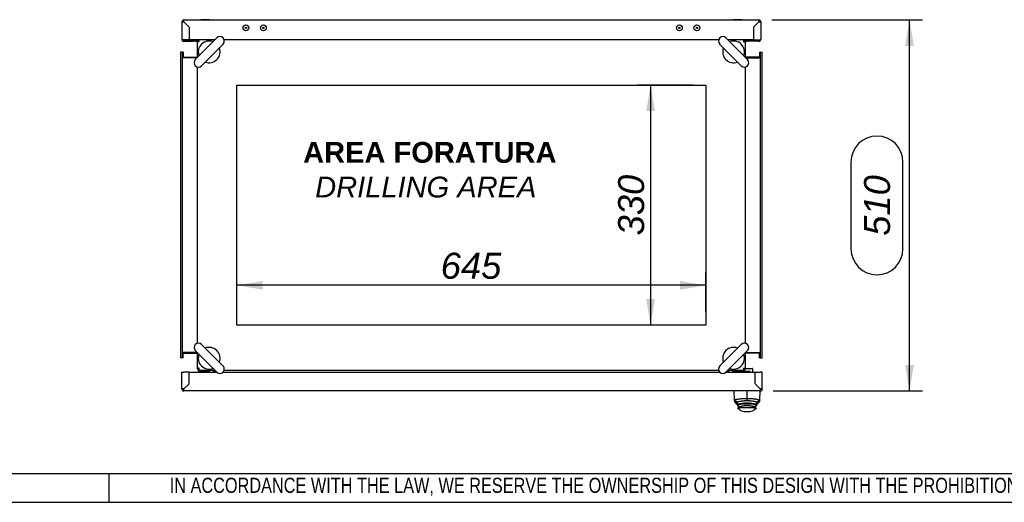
# Model space of a CAD drawing. Extents: x -15 to 412, y 11 to 308.
# Tile 5 of 9: x 204 to 308, y 11 to 62. Entities that reach past the tile are written whole.
import ezdxf
from ezdxf.lldxf.tags import DXFTag

# ---------------------------------------------------------------- set-up
doc = ezdxf.new("R2010")
doc.units = 0
doc.layers.get('0').update_dxf_attribs({"linetype": 'CONTINUOUS'})
for name, color, linetype in [('_TRANSLATION', 7, 'CONTINUOUS'), ('AE00100_03', 7, 'CONTINUOUS'), ('AE00198_03', 7, 'CONTINUOUS'), ('AE00219_03', 7, 'CONTINUOUS'), ('AE00715_01', 7, 'CONTINUOUS'), ('AE00992_10', 7, 'CONTINUOUS'), ('AE00992_31', 7, 'CONTINUOUS'), ('DEFAULT', 7, 'CONTINUOUS'), ('DV4__TRANSLATION', 7, 'CONTINUOUS'), ('F0000000_08', 7, 'CONTINUOUS'), ('F0000000_12', 7, 'CONTINUOUS'), ('F0000000_13', 7, 'CONTINUOUS'), ('F0000000_80', 7, 'CONTINUOUS'), ('F0000000_81', 7, 'CONTINUOUS'), ('F0000001_24', 7, 'CONTINUOUS'), ('M0000000_29', 7, 'CONTINUOUS'), ('M0000000_36', 7, 'CONTINUOUS'), ('M0000000_37', 7, 'CONTINUOUS'), ('M0000000_43', 7, 'CONTINUOUS'), ('M0000000_44', 7, 'CONTINUOUS')]:
    doc.layers.add(name, color=color, linetype=linetype)
doc.styles.add('SEACAD_ARIAL', font='arial.ttf')
doc.styles.add('SEACAD_ARIALI', font='ariali.ttf')
tags = doc.linetypes.add('CENTER2', pattern=[28.575, 19.05, -3.175, 3.175, -3.175]).pattern_tags.tags
tags[10:11] = [DXFTag(74, 4), DXFTag(75, 0), DXFTag(340, '0'), DXFTag(46, 0.0), DXFTag(50, 0.0), DXFTag(44, 0.0), DXFTag(45, 0.0)]
tags[8:9] = [DXFTag(74, 4), DXFTag(75, 0), DXFTag(340, '0'), DXFTag(46, 0.0), DXFTag(50, 0.0), DXFTag(44, 0.0), DXFTag(45, 0.0)]
tags[6:7] = [DXFTag(74, 4), DXFTag(75, 0), DXFTag(340, '0'), DXFTag(46, 0.0), DXFTag(50, 0.0), DXFTag(44, 0.0), DXFTag(45, 0.0)]
tags[4:5] = [DXFTag(74, 4), DXFTag(75, 0), DXFTag(340, '0'), DXFTag(46, 0.0), DXFTag(50, 0.0), DXFTag(44, 0.0), DXFTag(45, 0.0)]
doc.dimstyles.new('ISO', dxfattribs={"dimtxt": 2.75, "dimasz": 2.75, "dimexe": 1.375, "dimexo": 1.375, "dimgap": 0.6875, "dimtad": 1, "dimdec": 1, "dimlfac": 13.000013, "dimtxsty": 'SEACAD_ARIAL', "dimblk1": '_SE_FILLED', "dimblk2": '_SE_FILLED', "dimsah": 1, "dimcen": 1.375, "dimazin": 3, "dimtfac": 0.7, "dimtdec": 3, "dimtmove": 0, "dimatfit": 3})

# ---------------------------------------------------------------- blocks, each defined once
blk = doc.blocks.new('SE3')
at = {"layer": 'AE00100_03', "color": 7, "linetype": 'CONTINUOUS'}
for centre, radius in [((227.75, 61.1), 0.308), ((227.75, 61.1), 0.0769), ((229.59, 61.1), 0.308), ((229.59, 61.1), 0.0769), ((273.59, 61.1), 0.308), ((273.59, 61.1), 0.0769), ((275.44, 61.1), 0.308), ((275.44, 61.1), 0.0769)]:
    blk.add_circle(centre, radius, dxfattribs=at)
at = {"layer": 'AE00198_03', "color": 7, "linetype": 'CONTINUOUS'}
for p, q in [((223.03, 24.76), (223.03, 24.72)), ((223.84, 24.72), (223.84, 24.76)), ((279.34, 24.79), (279.34, 24.74)), ((279.34, 24.74), (280.15, 24.74)), ((280.15, 24.74), (280.15, 24.79))]:
    blk.add_line(p, q, dxfattribs=at)
for centre, start, end in [((279.8, 25.15), 222.1747, 225.145), ((279.69, 25.15), 315.2274, 317.8253)]:
    blk.add_arc(centre, 0.615, start, end, dxfattribs=at)
at = {"layer": 'AE00219_03', "color": 7, "linetype": 'CONTINUOUS'}
for p, q in [((223.9, 61.96), (222.98, 61.96)), ((222.98, 61.96), (222.98, 61.95)), ((223.9, 61.95), (223.9, 61.96)), ((280.21, 61.96), (279.28, 61.96)), ((279.28, 61.96), (279.28, 61.95)), ((280.21, 61.95), (280.21, 61.96))]:
    blk.add_line(p, q, dxfattribs=at)
at = {"layer": 'AE00715_01', "color": 7, "linetype": 'CONTINUOUS'}
for p, q in [((224.68, 60.03), (222.39, 57.75)), ((223.04, 57.09), (225.33, 59.38)), ((277.85, 59.38), (280.14, 57.09)), ((280.79, 57.75), (278.51, 60.03)), ((225.33, 25.36), (223.04, 27.65)), ((280.14, 27.65), (277.85, 25.36)), ((222.39, 26.99), (224.68, 24.71)), ((278.51, 24.71), (280.79, 26.99))]:
    blk.add_line(p, q, dxfattribs=at)
for centre, radius, start, end in [((223.86, 58.56), 1.15, 68.9605, 201.0395), ((225, 59.71), 0.462, 315, 135), ((278.18, 59.71), 0.462, 45, 225), ((279.32, 58.56), 1.15, 338.9605, 111.0395), ((223.86, 58.56), 1.15, 248.5782, 21.4218), ((279.32, 58.56), 1.15, 158.5782, 291.4218), ((222.72, 57.42), 0.462, 135, 315), ((280.46, 57.42), 0.462, 225, 45), ((222.72, 27.32), 0.462, 45, 225), ((223.86, 26.18), 1.15, 338.5782, 111.4218), ((279.32, 26.18), 1.15, 68.5782, 201.4218), ((280.46, 27.32), 0.462, 315, 135), ((223.86, 26.18), 1.15, 158.9605, 291.0395), ((279.32, 26.18), 1.15, 248.9605, 21.0395), ((225, 25.04), 0.462, 225, 45), ((278.18, 25.04), 0.462, 135, 315)]:
    blk.add_arc(centre, radius, start, end, dxfattribs=at)
at = {"layer": 'AE00992_10', "color": 7, "linetype": 'CONTINUOUS'}
for p, q in [((281.82, 23.26), (281.82, 23.26)), ((282.02, 23.06), (282.01, 23.06)), ((282.05, 23.03), (282.05, 23.02)), ((279.43, 21.76), (279.4, 22.72)), ((280.74, 22.69), (280.74, 21.93)), ((280.75, 21.93), (280.74, 21.67)), ((282.09, 22.72), (282.06, 21.76)), ((279.44, 21.56), (279.43, 21.76)), ((279.71, 21.49), (279.43, 21.76)), ((279.71, 21.3), (279.44, 21.56)), ((279.44, 21.56), (279.71, 21.29)), ((279.71, 21.49), (279.71, 21.34)), ((279.71, 21.34), (279.71, 21.34)), ((279.71, 21.34), (279.71, 21.3)), ((279.74, 20.95), (279.99, 20.95)), ((279.74, 20.95), (279.94, 20.76)), ((279.76, 21.25), (279.76, 21.35)), ((279.76, 21.18), (279.76, 21.25)), ((279.99, 21.02), (279.76, 21.25)), ((279.99, 20.95), (279.76, 21.18)), ((279.99, 21.02), (279.99, 20.95)), ((281.5, 20.95), (279.99, 20.95)), ((281.73, 21.25), (281.5, 21.02)), ((281.73, 21.18), (281.5, 20.95)), ((281.5, 20.95), (281.5, 21.02)), ((281.5, 20.95), (281.74, 20.95)), ((281.55, 20.76), (281.74, 20.95)), ((281.73, 21.25), (281.73, 21.35)), ((281.73, 21.25), (281.73, 21.18)), ((282.06, 21.76), (281.78, 21.49)), ((282.05, 21.56), (281.78, 21.3)), ((281.78, 21.29), (282.05, 21.56)), ((281.78, 21.34), (281.78, 21.49)), ((281.78, 21.3), (281.78, 21.34)), ((281.78, 21.34), (281.78, 21.34)), ((282.06, 21.76), (282.05, 21.56)), ((280.44, 20.56), (281.04, 20.56))]:
    blk.add_line(p, q, dxfattribs=at)
for centre, radius, start, end in [((280.74, 14.87), 6.55, 80.8971, 99.0474), ((280.44, 21.33), 0.769, 228.5904, 270), ((281.04, 21.33), 0.769, 270, 311.4096)]:
    blk.add_arc(centre, radius, start, end, dxfattribs=at)
for points, knots in [([(279.43, 21.76), (279.43, 21.76), (279.43, 21.77), (279.44, 21.78), (279.46, 21.79), (279.47, 21.79), (279.49, 21.8), (279.51, 21.81), (279.52, 21.81), (279.56, 21.82), (279.64, 21.84), (279.8, 21.87), (279.97, 21.89), (280.15, 21.91), (280.35, 21.92), (280.55, 21.93), (280.68, 21.93), (280.74, 21.93)], [0, 0, 0, 0, 0.050345, 0.095223, 0.134632, 0.168574, 0.197046, 0.220048, 0.23758, 0.249642, 0.383241, 0.499291, 0.605676, 0.70888, 0.808958, 0.905976, 1, 1, 1, 1]), ([(280.74, 21.93), (280.78, 21.93), (280.84, 21.93), (280.94, 21.93), (281.04, 21.93), (281.14, 21.92), (281.24, 21.92), (281.33, 21.91), (281.43, 21.9), (281.52, 21.89), (281.6, 21.88), (281.71, 21.87), (281.85, 21.84), (281.95, 21.82), (282.04, 21.79), (282.05, 21.77), (282.06, 21.76)], [0, 0, 0, 0, 0.0469, 0.094494, 0.142789, 0.191794, 0.241519, 0.29197, 0.343156, 0.395085, 0.447761, 0.501194, 0.617211, 0.750743, 0.831115, 1, 1, 1, 1]), ([(280.74, 21.67), (280.74, 21.67), (280.72, 21.67), (280.69, 21.67), (280.66, 21.67), (280.63, 21.67), (280.61, 21.67), (280.58, 21.67), (280.55, 21.67), (280.53, 21.67), (280.5, 21.67), (280.47, 21.67), (280.45, 21.66), (280.42, 21.66), (280.39, 21.66), (280.37, 21.66), (280.29, 21.65), (280.16, 21.64), (280, 21.61), (279.87, 21.58), (279.8, 21.56), (279.76, 21.55), (279.74, 21.54), (279.73, 21.53), (279.72, 21.52), (279.71, 21.51), (279.71, 21.5), (279.71, 21.5), (279.71, 21.49)], [0, 0, 0, 0, 0.016652, 0.03324, 0.049776, 0.066272, 0.082741, 0.099195, 0.115646, 0.132107, 0.14859, 0.165107, 0.18167, 0.198292, 0.214985, 0.23176, 0.248629, 0.372833, 0.49775, 0.62267, 0.748317, 0.784521, 0.82047, 0.856266, 0.892012, 0.927815, 0.963776, 1, 1, 1, 1]), ([(279.76, 21.25), (279.76, 21.25), (279.76, 21.26), (279.77, 21.27), (279.79, 21.28), (279.84, 21.29), (279.92, 21.31), (280.09, 21.34), (280.36, 21.36), (280.62, 21.37), (280.86, 21.37), (281.13, 21.36), (281.39, 21.34), (281.56, 21.31), (281.65, 21.29), (281.71, 21.28), (281.73, 21.26), (281.73, 21.26), (281.73, 21.25)], [0, 0, 0, 0, 0.025166, 0.054446, 0.087839, 0.125344, 0.199913, 0.250411, 0.382686, 0.499745, 0.500022, 0.617437, 0.74953, 0.800636, 0.874573, 0.925008, 0.966819, 1, 1, 1, 1]), ([(281.5, 21.02), (281.5, 21.03), (281.5, 21.03), (281.49, 21.04), (281.47, 21.05), (281.44, 21.06), (281.38, 21.08), (281.28, 21.1), (281.17, 21.12), (280.99, 21.14), (280.74, 21.15), (280.49, 21.14), (280.32, 21.12), (280.2, 21.1), (280.11, 21.08), (280.04, 21.06), (279.99, 21.04), (279.99, 21.03), (279.99, 21.02)], [0, 0, 0, 0, 0.031647, 0.063115, 0.094704, 0.126708, 0.189808, 0.252326, 0.31481, 0.377086, 0.500331, 0.623496, 0.685583, 0.748041, 0.810784, 0.873637, 0.936812, 1, 1, 1, 1]), ([(281.78, 21.49), (281.78, 21.49), (281.78, 21.5), (281.78, 21.5), (281.78, 21.51), (281.78, 21.51), (281.77, 21.51), (281.77, 21.52), (281.76, 21.52), (281.76, 21.53), (281.75, 21.53), (281.74, 21.54), (281.74, 21.54), (281.73, 21.55), (281.72, 21.55), (281.69, 21.56), (281.62, 21.58), (281.49, 21.61), (281.33, 21.64), (281.2, 21.65), (281.1, 21.66), (281.05, 21.66), (281, 21.67), (280.95, 21.67), (280.9, 21.67), (280.85, 21.67), (280.8, 21.67), (280.76, 21.67), (280.74, 21.67)], [0, 0, 0, 0, 0.018185, 0.036288, 0.054322, 0.072299, 0.090233, 0.108135, 0.126019, 0.143898, 0.161785, 0.179693, 0.197635, 0.215623, 0.23367, 0.25179, 0.377253, 0.50224, 0.626949, 0.751311, 0.782601, 0.813674, 0.844609, 0.875484, 0.906381, 0.93738, 0.96856, 1, 1, 1, 1])]:
    blk.add_open_spline(points, degree=3, knots=knots, dxfattribs=at)
at = {"layer": 'AE00992_31', "color": 7, "linetype": 'CONTINUOUS'}
for p, q in [((281.59, 24.6), (281.59, 24.6)), ((281.59, 24.27), (281.59, 24.27)), ((281.59, 24.26), (281.59, 24.26)), ((281.67, 23.41), (281.67, 23.41)), ((281.71, 23.37), (281.71, 23.37)), ((281.78, 23.29), (281.78, 23.3))]:
    blk.add_line(p, q, dxfattribs=at)
at = {"layer": 'DV4__TRANSLATION', "color": 7, "linetype": 'CENTER2'}
for p, q in [((226.78, 55.06), (276.4, 55.06)), ((226.78, 29.68), (226.78, 55.06)), ((276.4, 55.06), (276.4, 29.68)), ((276.4, 29.68), (226.78, 29.68))]:
    blk.add_line(p, q, dxfattribs=at)
at = {"layer": 'F0000000_08', "color": 7, "linetype": 'CONTINUOUS'}
for p, q in [((222.78, 24.83), (222.78, 24.91)), ((223.86, 24.76), (222.86, 24.76)), ((224.31, 24.8), (224.28, 24.72)), ((224.35, 24.89), (224.31, 24.8))]:
    blk.add_line(p, q, dxfattribs=at)
for centre, radius, start, end in [((222.86, 24.83), 0.0769, 180, 270), ((223.86, 24.68), 0.0769, 69.6359, 90), ((223.86, 24.68), 0.0769, 30, 69.6359), ((224.21, 24.95), 0.154, 339.5226, 345.5225)]:
    blk.add_arc(centre, radius, start, end, dxfattribs=at)
at = {"layer": 'F0000000_12', "color": 7, "linetype": 'CONTINUOUS'}
blk.add_line((221.75, 24.56), (221.75, 24.56), dxfattribs=at)
at = {"layer": 'F0000000_13', "color": 7, "linetype": 'CONTINUOUS'}
blk.add_line((221.75, 24.5), (221.75, 24.5), dxfattribs=at)
at = {"layer": 'F0000000_80', "color": 7, "linetype": 'CONTINUOUS'}
for p, q in [((220.98, 61.73), (220.98, 59.89)), ((221.19, 61.95), (281.99, 61.95)), ((221.75, 61.18), (221.19, 61.73)), ((221.19, 61.73), (221.19, 61.73)), ((221.19, 61.73), (221.75, 61.18)), ((221.19, 61.73), (221.19, 61.73)), ((281.44, 61.18), (281.99, 61.73)), ((281.99, 61.73), (281.44, 61.18)), ((281.99, 61.73), (281.99, 61.73)), ((281.99, 61.73), (281.99, 61.73)), ((282.21, 61.73), (282.21, 59.89)), ((221.75, 61.18), (221.75, 61.18)), ((221.75, 61.18), (221.75, 59.83)), ((221.75, 61.18), (221.75, 59.83)), ((281.43, 61.18), (281.44, 61.18)), ((281.43, 61.18), (281.43, 59.83)), ((281.44, 61.18), (281.44, 59.83)), ((221.19, 59.83), (220.98, 59.83)), ((221, 59.79), (221.19, 59.79)), ((221.75, 59.83), (221.19, 59.83)), ((221.19, 59.79), (221.19, 59.79)), ((221.19, 59.79), (221.19, 59.79)), ((221.19, 59.79), (222.21, 59.79)), ((221.19, 59.68), (222.21, 59.68)), ((224.48, 59.83), (221.75, 59.83)), ((221.75, 59.83), (221.75, 59.79)), ((221.75, 59.83), (221.75, 59.79)), ((222.21, 59.79), (222.44, 59.79)), ((222.44, 59.68), (222.21, 59.68)), ((222.44, 59.79), (222.69, 59.79)), ((222.44, 59.79), (222.44, 59.68)), ((222.44, 59.68), (222.6, 59.68)), ((277.74, 59.83), (225.45, 59.83)), ((281.43, 59.83), (278.71, 59.83)), ((280.49, 59.79), (280.75, 59.79)), ((280.58, 59.68), (280.75, 59.68)), ((280.75, 59.79), (280.98, 59.79)), ((280.75, 59.68), (280.75, 59.79)), ((280.98, 59.68), (280.75, 59.68)), ((281.99, 59.79), (280.98, 59.79)), ((281.99, 59.68), (280.98, 59.68)), ((281.43, 59.83), (281.43, 59.79)), ((281.44, 59.83), (281.99, 59.83)), ((281.44, 59.83), (281.44, 59.79)), ((281.99, 59.83), (282.2, 59.83)), ((282.18, 59.79), (281.99, 59.79)), ((282, 59.79), (281.99, 59.79)), ((281.99, 59.79), (281.99, 59.79))]:
    blk.add_line(p, q, dxfattribs=at)
for centre, radius, start, end in [((221.19, 61.73), 0.215, 90, 180), ((221.18, 75.11), 13.38, 269.1297, 270.0518), ((209.34, 61.76), 11.85, 359.8886, 0.9299), ((281.99, 61.73), 0.215, 0, 90), ((295.37, 61.74), 13.38, 179.1297, 180.0518), ((282.01, 73.58), 11.85, 269.8886, 270.9299), ((221.19, 59.89), 0.215, 180, 207.664), ((221.19, 59.89), 0.215, 207.664, 270), ((221.19, 59.89), 0.1, 217.8681, 270), ((281.99, 59.89), 0.1, 270, 322.1319), ((281.99, 59.89), 0.215, 270, 332.336), ((281.99, 59.89), 0.215, 332.336, 0)]:
    blk.add_arc(centre, radius, start, end, dxfattribs=at)
for centre, major_axis, start_param, end_param in [((221.19, 59.89), (0.215, 0), 3.141593, 3.431057), ((221.19, 59.89), (0.1, 0), 3.803715, 4.712389), ((281.99, 59.89), (-0.1, 0), 1.570796, 2.47947), ((281.99, 59.89), (-0.215, 0), 2.852128, 3.141593)]:
    blk.add_ellipse(centre, major_axis=major_axis, ratio=0.998462, start_param=start_param, end_param=end_param, dxfattribs=at)
at = {"layer": 'F0000000_81', "color": 7, "linetype": 'CONTINUOUS'}
for p, q in [((220.98, 22.93), (220.98, 24.72)), ((220.98, 24.72), (221.19, 24.72)), ((221.75, 24.72), (221.19, 24.72)), ((221.75, 23.49), (221.75, 24.72)), ((221.75, 23.49), (221.75, 24.72)), ((221.75, 24.72), (224.67, 24.72)), ((225.34, 24.72), (277.85, 24.72)), ((278.51, 24.72), (281.59, 24.72)), ((281.59, 24.72), (282.15, 24.72)), ((281.59, 23.49), (281.59, 24.72)), ((281.59, 23.49), (281.59, 24.72)), ((282.36, 24.72), (282.15, 24.72)), ((282.36, 22.93), (282.36, 24.72)), ((221.19, 22.93), (221.75, 23.49)), ((221.75, 23.49), (221.19, 22.93)), ((221.19, 22.93), (221.19, 22.93)), ((221.75, 23.49), (221.75, 23.49)), ((281.59, 23.49), (281.59, 23.49)), ((282.15, 22.93), (281.59, 23.49)), ((281.59, 23.49), (282.14, 22.93)), ((282.14, 22.93), (282.15, 22.93)), ((282.15, 22.72), (221.19, 22.72))]:
    blk.add_line(p, q, dxfattribs=at)
for centre, radius, start, end in [((221.19, 22.93), 0.215, 180, 270), ((221.17, 11.08), 11.85, 89.8886, 90.9299), ((207.81, 22.92), 13.38, 359.1297, 0.0518), ((294, 22.91), 11.85, 179.8887, 180.9298), ((282.15, 22.93), 0.215, 270, 0), ((282.16, 9.55), 13.38, 89.1297, 90.0518)]:
    blk.add_arc(centre, radius, start, end, dxfattribs=at)
at = {"layer": 'F0000001_24', "color": 7, "linetype": 'CONTINUOUS'}
for p, q in [((280.59, 25.1), (280.84, 25.1)), ((280.84, 25.1), (280.94, 25.1)), ((280.94, 25.1), (281.28, 25.1)), ((281.32, 25.06), (281.32, 24.72)), ((279.25, 24.83), (279.25, 24.91)), ((279.48, 24.79), (279.28, 24.79)), ((280.36, 24.79), (279.48, 24.79)), ((280.39, 24.79), (280.36, 24.79)), ((280.84, 24.79), (280.39, 24.79)), ((280.94, 24.79), (280.84, 24.79)), ((281.01, 24.79), (280.94, 24.79)), ((281.34, 24.95), (281.32, 24.95)), ((281.34, 24.9), (281.32, 24.9)), ((281.34, 24.9), (281.32, 24.9)), ((281.34, 24.9), (281.34, 24.73)), ((281.34, 24.88), (281.34, 24.88)), ((281.34, 24.78), (281.34, 24.78)), ((281.34, 24.73), (281.34, 24.73))]:
    blk.add_line(p, q, dxfattribs=at)
for centre, radius, start, end in [((281.28, 25.06), 0.0385, 0, 90), ((279.28, 24.83), 0.0385, 180, 270), ((280.25, 24.72), 0.0769, 90, 180), ((281.01, 24.72), 0.0769, 0, 90)]:
    blk.add_arc(centre, radius, start, end, dxfattribs=at)
at = {"layer": 'M0000000_29', "color": 7, "linetype": 'CONTINUOUS'}
for p, q in [((224.4, 59.83), (224.4, 59.83)), ((278.78, 59.83), (278.78, 59.83)), ((221.11, 58.02), (222.59, 58.02)), ((282.07, 58.02), (280.59, 58.02)), ((221.11, 26.72), (222.59, 26.72)), ((282.07, 26.72), (280.59, 26.72)), ((224.4, 24.91), (224.4, 24.72)), ((278.78, 24.91), (278.78, 24.72))]:
    blk.add_line(p, q, dxfattribs=at)
at = {"layer": 'M0000000_36', "color": 7, "linetype": 'CONTINUOUS'}
for p, q in [((222.59, 59.64), (222.59, 59.61)), ((222.59, 59.62), (222.59, 57.95)), ((222.81, 59.62), (222.81, 59.83)), ((224.48, 59.83), (222.81, 59.83)), ((277.74, 59.83), (225.45, 59.83)), ((280.38, 59.83), (278.71, 59.83)), ((280.4, 59.83), (280.37, 59.83)), ((280.38, 59.83), (280.38, 59.62)), ((280.59, 57.95), (280.59, 59.62)), ((222.59, 56.98), (222.59, 27.76)), ((280.59, 27.76), (280.59, 56.98)), ((222.59, 26.79), (222.59, 25.12)), ((280.59, 25.12), (280.59, 26.79)), ((222.81, 24.91), (222.81, 25.12)), ((280.38, 25.12), (280.38, 24.91)), ((280.59, 25.1), (280.59, 25.13)), ((222.78, 24.91), (222.81, 24.91)), ((222.81, 24.91), (224.48, 24.91)), ((225.45, 24.91), (277.74, 24.91)), ((278.71, 24.91), (280.38, 24.91))]:
    blk.add_line(p, q, dxfattribs=at)
for centre, radius, start, end in [((222.81, 59.62), 0.215, 99.2594, 172.5261), ((222.81, 59.59), 0.238, 88.785, 98.1013), ((280.38, 59.62), 0.215, 0, 83.5192), ((222.81, 25.12), 0.215, 180, 263.5192), ((280.38, 25.12), 0.215, 279.2601, 352.5253), ((280.38, 25.15), 0.238, 268.7844, 278.1028)]:
    blk.add_arc(centre, radius, start, end, dxfattribs=at)
for points, knots in [([(222.81, 59.62), (222.78, 59.62), (222.75, 59.62), (222.7, 59.62), (222.67, 59.62), (222.63, 59.62), (222.62, 59.62), (222.6, 59.62), (222.59, 59.62), (222.59, 59.62)], [0, 0, 0, 0, 0.25, 0.25, 0.5, 0.5, 0.75, 0.75, 1, 1, 1, 1]), ([(280.38, 59.62), (280.38, 59.62), (280.38, 59.62), (280.39, 59.62), (280.4, 59.62), (280.41, 59.62), (280.42, 59.62), (280.44, 59.62), (280.46, 59.62), (280.48, 59.62), (280.5, 59.62), (280.51, 59.62), (280.53, 59.62), (280.54, 59.62), (280.56, 59.62), (280.57, 59.62), (280.58, 59.62), (280.58, 59.62), (280.59, 59.62), (280.59, 59.62), (280.59, 59.62), (280.59, 59.62), (280.59, 59.62), (280.59, 59.62), (280.59, 59.62)], [0, 0, 0, 0, 0.015632, 0.031264, 0.062522, 0.093779, 0.125036, 0.187528, 0.25002, 0.312514, 0.37501, 0.437506, 0.5, 0.562494, 0.62499, 0.687486, 0.74998, 0.812472, 0.874964, 0.906221, 0.937478, 0.968736, 0.984368, 1, 1, 1, 1]), ([(222.81, 25.12), (222.81, 25.12), (222.8, 25.12), (222.79, 25.12), (222.79, 25.12), (222.78, 25.12), (222.76, 25.12), (222.74, 25.12), (222.72, 25.12), (222.71, 25.12), (222.69, 25.12), (222.67, 25.12), (222.65, 25.12), (222.64, 25.12), (222.63, 25.12), (222.62, 25.12), (222.61, 25.12), (222.6, 25.12), (222.6, 25.12), (222.59, 25.12), (222.59, 25.12), (222.59, 25.12), (222.59, 25.12), (222.59, 25.12), (222.59, 25.12)], [0, 0, 0, 0, 0.015632, 0.031264, 0.062522, 0.093779, 0.125036, 0.187528, 0.25002, 0.312514, 0.37501, 0.437506, 0.5, 0.562494, 0.62499, 0.687486, 0.74998, 0.812472, 0.874964, 0.906221, 0.937478, 0.968736, 0.984368, 1, 1, 1, 1]), ([(280.38, 25.12), (280.4, 25.12), (280.43, 25.12), (280.48, 25.12), (280.51, 25.12), (280.55, 25.12), (280.56, 25.12), (280.59, 25.12), (280.59, 25.12), (280.59, 25.12)], [0, 0, 0, 0, 0.25, 0.25, 0.5, 0.5, 0.75, 0.75, 1, 1, 1, 1])]:
    blk.add_open_spline(points, degree=3, knots=knots, dxfattribs=at)
at = {"layer": 'M0000000_37', "color": 7, "linetype": 'CONTINUOUS'}
for p, q in [((223.08, 59.83), (223.08, 59.83)), ((223.26, 59.83), (223.26, 59.83)), ((223.62, 59.83), (223.62, 59.83)), ((223.79, 59.83), (223.79, 59.83)), ((279.39, 59.83), (279.39, 59.83)), ((279.57, 59.83), (279.57, 59.83)), ((279.92, 59.83), (279.92, 59.83)), ((280.1, 59.83), (280.1, 59.83))]:
    blk.add_line(p, q, dxfattribs=at)
at = {"layer": 'M0000000_43', "color": 7, "linetype": 'CONTINUOUS'}
for p, q in [((224.48, 59.83), (224.48, 59.83)), ((278.71, 59.83), (278.71, 59.83)), ((224.48, 24.72), (224.48, 24.91)), ((278.71, 24.72), (278.71, 24.91))]:
    blk.add_line(p, q, dxfattribs=at)
at = {"layer": 'M0000000_44', "color": 7, "linetype": 'CONTINUOUS'}
for p, q in [((220.82, 58.52), (220.82, 26.22)), ((221.01, 58.52), (220.82, 58.52)), ((221.01, 58.52), (221.01, 26.22)), ((221.11, 58.52), (221.01, 58.52)), ((221.11, 58.52), (221.11, 57.95)), ((282.07, 58.52), (282.07, 57.95)), ((282.07, 58.52), (282.17, 58.52)), ((282.17, 26.22), (282.17, 58.52)), ((282.17, 58.52), (282.36, 58.52)), ((282.36, 26.22), (282.36, 58.52)), ((222.59, 57.95), (221.11, 57.95)), ((280.59, 57.95), (282.07, 57.95)), ((221.01, 26.22), (220.82, 26.22)), ((221.11, 26.22), (221.01, 26.22)), ((221.11, 26.22), (221.11, 26.79)), ((222.59, 26.79), (221.11, 26.79)), ((280.59, 26.79), (282.07, 26.79)), ((282.07, 26.22), (282.07, 26.79)), ((282.07, 26.22), (282.17, 26.22)), ((282.17, 26.22), (282.36, 26.22))]:
    blk.add_line(p, q, dxfattribs=at)
blk = doc.blocks.new('DMBLK133')
at = {"layer": '_TRANSLATION', "linetype": 'CONTINUOUS'}
for points in [[(229.53, 34.35), (226.78, 33.89), (229.53, 33.43)], [(273.65, 34.35), (273.65, 33.43), (276.4, 33.89)]]:
    blk.add_hatch(color=7, dxfattribs=at).paths.add_polyline_path(points)
at = {"layer": '_TRANSLATION', "color": 7, "linetype": 'CONTINUOUS'}
for p, q in [((226.78, 31.05), (226.78, 35.27)), ((276.4, 31.05), (276.4, 35.27)), ((276.4, 33.89), (226.78, 33.89))]:
    blk.add_line(p, q, dxfattribs=at)
at = {"layer": '_TRANSLATION', "color": 7, "linetype": 'CONTINUOUS', "style": 'SEACAD_ARIALI'}
blk.add_text('645', height=2.75, dxfattribs=at).set_placement((248.35, 34.58))
blk = doc.blocks.new('_SE_FILLED')
at = {"color": 0}
blk.add_line((0, 0), (-1, 0), dxfattribs=at)
blk.add_solid([(0, 0), (-1, -0.1665), (-1, 0.1665), (0, 0)], dxfattribs=at)
blk = doc.blocks.new('DMBLK134')
at = {"layer": '_TRANSLATION', "linetype": 'CONTINUOUS'}
for points in [[(270.09, 52.31), (271, 52.31), (270.54, 55.06)], [(270.09, 32.43), (270.54, 29.68), (271, 32.43)]]:
    blk.add_hatch(color=7, dxfattribs=at).paths.add_polyline_path(points)
at = {"layer": '_TRANSLATION', "color": 7, "linetype": 'CONTINUOUS'}
for p, q in [((275.02, 55.06), (269.17, 55.06)), ((270.54, 55.06), (270.54, 29.68)), ((275.02, 29.68), (269.17, 29.68))]:
    blk.add_line(p, q, dxfattribs=at)
at = {"layer": '_TRANSLATION', "color": 7, "linetype": 'CONTINUOUS', "style": 'SEACAD_ARIALI'}
blk.add_text('330', height=2.75, rotation=90, dxfattribs=at).set_placement((269.86, 39.16))
blk = doc.blocks.new('DMBLK135')
at = {"layer": '_TRANSLATION', "linetype": 'CONTINUOUS'}
for points in [[(298.39, 59.2), (297.93, 61.95), (297.47, 59.2)], [(298.39, 25.47), (297.47, 25.47), (297.93, 22.72)]]:
    blk.add_hatch(color=7, dxfattribs=at).paths.add_polyline_path(points)
at = {"layer": '_TRANSLATION', "color": 7, "linetype": 'CONTINUOUS'}
for p, q in [((283.37, 61.95), (299.3, 61.95)), ((297.93, 22.72), (297.93, 61.95)), ((291.74, 46.92), (291.74, 37.75)), ((297.24, 37.75), (297.24, 46.92)), ((283.52, 22.72), (299.3, 22.72))]:
    blk.add_line(p, q, dxfattribs=at)
for centre, start, end in [((294.49, 46.92), 0, 180), ((294.49, 37.75), 180, 0)]:
    blk.add_arc(centre, 2.75, start, end, dxfattribs=at)
at = {"layer": '_TRANSLATION', "color": 7, "linetype": 'CONTINUOUS', "style": 'SEACAD_ARIALI'}
blk.add_text('510', height=2.75, rotation=90, dxfattribs=at).set_placement((295.87, 39.12))

msp = doc.modelspace()

# ---------------------------------------------------------------- linework, layer by layer
at = {"color": 7, "linetype": 'CONTINUOUS'}
for p, q in [((213.2718, 10.9545), (213.2718, 13.9833)), ((6.2345, 10.9591), (412.092, 10.9591))]:
    msp.add_line(p, q, dxfattribs=at)
at = {"layer": 'DEFAULT', "color": 7, "linetype": 'CONTINUOUS'}
msp.add_line((6.2345, 13.9879), (412.092, 13.9879), dxfattribs=at)

# ---------------------------------------------------------------- block references
at = {"layer": '_TRANSLATION'}
msp.add_blockref('SE3', (0, 0), dxfattribs=at)

# ---------------------------------------------------------------- texts
at = {"insert": (219.6882, 11.6523), "char_height": 1.6, "width": 181.995713, "attachment_point": 7}
msp.add_mtext('{\\fArial Narrow|b0||i0||c0|p34;\\C7;\\H1.6;\\W0.94;IN ACCORDANCE WITH THE LAW, WE RESERVE THE OWNERSHIP OF THIS DESIGN WITH THE PROHIBITION OF REPRODUCING IT AND MAKING IT KNOWN TO THIRD PARTIES WITHOUT OUR AUTHORIZATION}', dxfattribs=at)
at = {"layer": '_TRANSLATION', "insert": (246.7682, 46.0929), "char_height": 2.2, "width": 30.578523, "attachment_point": 5}
msp.add_mtext('{\\fArial|b0||i0||c0|p34;\\C7;\\H2.2;\\W1.; }{\\fArial|b1||i0||c0|p34;\\C7;\\H2.2;\\W1.;AREA FORATURA \\P}{\\fArial|b0||i1||c0|p34;\\C7;\\H2.2;\\W1.;DRILLING AREA}', dxfattribs=at)

# ---------------------------------------------------------------- dimensions: what is measured, and where the dimension line sits
at = {"layer": '_TRANSLATION', "color": 7, "linetype": 'CONTINUOUS'}
for base, p1, p2, angle, picture, middle in [((297.9289, 22.7167), (282.1452, 22.7167), (281.9913, 61.9474), 90.224688, 'DMBLK135', (297.9289, 42.332)), ((270.5439, 55.0628), (276.399, 55.0628), (276.399, 29.6782), 270, 'DMBLK134', (270.5439, 42.3705)), ((276.399, 33.8913), (276.399, 29.6782), (226.7837, 29.6782), 180, 'DMBLK133', (251.5914, 33.8913))]:
    dim = msp.add_linear_dim(base=base, p1=p1, p2=p2, angle=angle, text='\\A1;<>', dimstyle='ISO', dxfattribs=at)
    dim.commit()
    dim.dimension.update_dxf_attribs({"geometry": picture, "text_midpoint": middle, "dimtype": 161})

doc.saveas('drawing.dxf')
